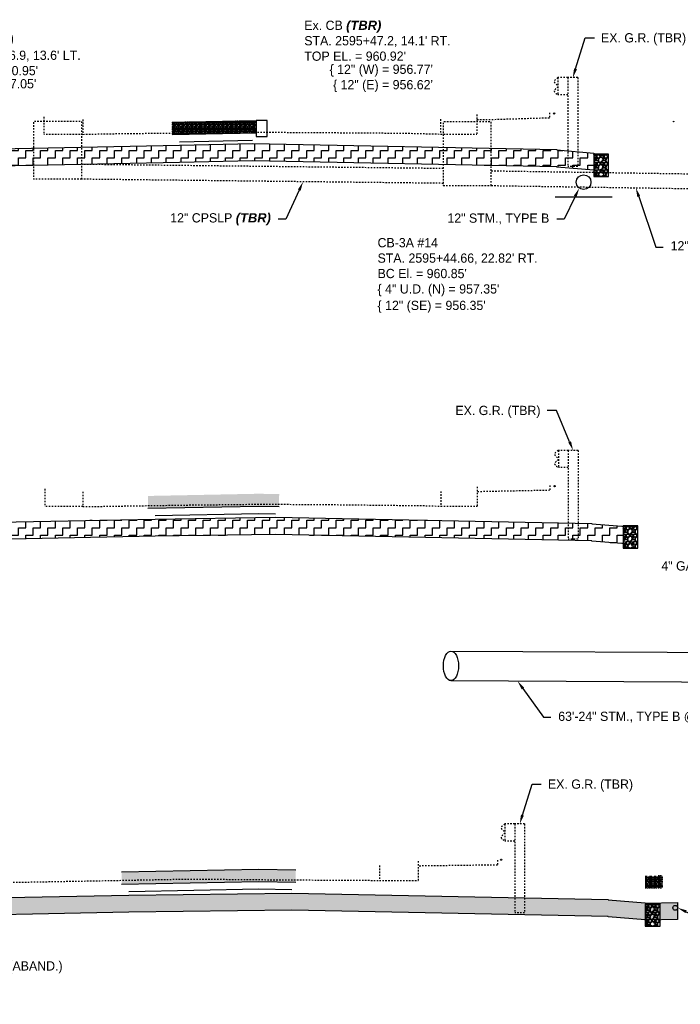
# Model space of a CAD drawing. Header units: feet. Extents: x 161250 to 169758, y 287353 to 289076.
# Tile 34 of 36: x 168932 to 168976, y 288267 to 288334. Entities that reach past the tile are written whole.
import ezdxf
from ezdxf import colors
from ezdxf.entities.mleader import LeaderData, LeaderLine
from ezdxf.lldxf.tags import DXFTag
from ezdxf.math import Vec2, Vec3

# ---------------------------------------------------------------- set-up
doc = ezdxf.new("R2010")
doc.units = ezdxf.units.FT
doc.header["$MEASUREMENT"] = 0
doc.linetypes.add('OhDOT_USTN2', pattern=[0.10999999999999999, 0.069, -0.04099999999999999])
doc.linetypes.add('OhDOT_USTN5', pattern=[0.11, 0.055, -0.055])
doc.layers.add('DR_P_Storm_Sewer', color=1, linetype='Continuous', true_color=0xff0000)
for name, color, linetype in [('DR_P_Text', 1, 'Continuous'), ('DR_X_Storm_Sewer', 200, 'OhDOT_USTN5'), ('DR_X_Text', 210, 'Continuous'), ('PV_P_Curb', 6, 'Continuous'), ('RD_P_GR_Rt', 1, 'grrtpr'), ('RD_P_Text', 1, 'Continuous'), ('RD_X_GR_Rt', 133, 'grrtex'), ('RD_X_Text', 9, 'Continuous'), ('SC_Shading1', 247, 'Continuous'), ('UT_X_Gas', 52, 'gasex'), ('UT_X_Gas_Text', 56, 'Continuous'), ('UT_X_Water_Text', 142, 'Continuous'), ('XS_P_Curb', 6, 'Continuous'), ('XS_X_Ground_Line', 180, 'OhDOT_USTN2')]:
    doc.layers.add(name, color=color, linetype=linetype)
doc.styles.add('Slanted-Normal', font='font31.shx', dxfattribs={"height": 0.1})
doc.styles.get("Standard").update_dxf_attribs({"font": 'font31.shx'})
doc.styles.add('Straight-Normal', font='font30.shx', dxfattribs={"height": 0.1})
doc.linetypes.add('gasex', pattern='A,0.15,-0.2,0.15,-0.2,0.15,-0.1,["G",Straight-Normal,S=1,R=0,X=0,Y=-0.06],-0.15,0.15,-0.2,0.15,-0.2', length=1.8)
doc.linetypes.add('grrtex', pattern='A,0,[1,GRREX,S=1,R=0,X=0,Y=0],-0.3125', length=0.3125)
tags = doc.linetypes.add('grrtpr', pattern='A,0.18,["●",Standard,S=0.134,R=0,X=0,Y=-0.0925],0.135', length=0.315).pattern_tags.tags
tags[4] = DXFTag(74, 10)
pattern_1 = [(90, (0, 0), (-0.3, 1.83697019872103e-17), []), (90, (0.075, 0), (-0.3, 1.83697019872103e-17), []), (0, (0, 0), (0, 0.3), [-0.075, 0.075]), (0, (0, 0.075), (0, 0.3), [-0.075, 0.075]), (0, (0, 0.15), (0, 0.3), [0.075, -0.075]), (0, (0, 0.225), (0, 0.3), [0.075, -0.075]), (90, (0.15, 0), (-0.3, 1.83697019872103e-17), [0.075, -0.075]), (90, (0.225, 0), (-0.3, 1.83697019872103e-17), [0.075, -0.075])]
pattern_2 = [(0, (0, 0), (0.5, 0.5), [0.5, -0.5]), (90, (0.5, 0), (-0.4999999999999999, 0.5), [0.5, -0.5])]

# ---------------------------------------------------------------- blocks, each defined once
blk = doc.blocks.new('*U1478')
at = {"layer": 'DR_X_Text', "color": 210, "linetype": 'Continuous', "lineweight": -3, "char_height": 0.625, "style": 'Slanted-Normal'}
for s, insert, attachment_point in [("Ex. CB {\\fArial|b1|i1|c0|p34;\\C1;(TBR)}\\PSTA. 2595+46.9, 13.6' {\\FFONT31.SHX|C0;\\C5;LT}.\\PTOP EL. = 960.95'", (168925.9578027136, 288331.4305200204, 960.9459999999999), 4), ('{\\C256;\\{ 12" (E) = 957.05\'}', (168925.9578027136, 288329.8210242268, 960.9459999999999), 1)]:
    blk.add_mtext(s, dxfattribs=dict(at, insert=insert, attachment_point=attachment_point))
blk = doc.blocks.new('*U1479')
at = {"layer": 'DR_X_Text', "color": 210, "linetype": 'Continuous', "lineweight": -3, "char_height": 0.625, "style": 'Slanted-Normal'}
for s, insert, attachment_point in [("Ex. CB {\\fArial|b1|i1|c0|p34;\\C1;(TBR)}\\PSTA. 2595+47.2, 14.1' {\\FFONT31.SHX|C0;\\C5;RT}.\\PTOP EL. = 960.92'", (168950.8355681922, 288332.411309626, 960.9239999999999), 4), ('{\\C256;\\{ 12" (W) = 956.77\'}\\P{\\C256;\\{ 12" (E) = 956.62\'}', (168959.5310047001, 288330.8018138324, 960.9239999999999), 3)]:
    blk.add_mtext(s, dxfattribs=dict(at, insert=insert, attachment_point=attachment_point))

msp = doc.modelspace()

# ---------------------------------------------------------------- hatches: boundary and pattern name
at = {"layer": 'SC_Shading1', "true_color": 0x7ac1d6}
h = msp.add_hatch(dxfattribs=at)
h.set_pattern_fill('BOX', color=133, scale=0.3)
h.set_pattern_definition(pattern_1)
h.paths.add_polyline_path([(168941.8906245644, 288326.0754022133), (168947.5735155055, 288326.1963863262), (168947.5735155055, 288327.0297163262), (168941.8899984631, 288326.9087394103)])
at = {"layer": 'SC_Shading1'}
h = msp.add_hatch(dxfattribs=at)
h.set_pattern_fill('ZIGZAG', color=256, scale=4)
h.set_pattern_definition(pattern_2)
h.paths.add_polyline_path([(168970.4123972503, 288323.6666861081), (168967.9123972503, 288323.8749361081), (168967.9123972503, 288323.8949361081), (168947.3234016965, 288324.3067160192), (168942.390075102, 288324.1907394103), (168926.8111539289, 288323.8791609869), (168926.8111539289, 288323.8591609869), (168924.3111539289, 288323.6509109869), (168924.3111539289, 288324.8109109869), (168926.8111539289, 288325.0191609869), (168926.8111539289, 288325.0391609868), (168942.390075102, 288325.3507394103), (168947.3234016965, 288325.4667160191), (168967.9123972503, 288325.0549361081), (168967.9123972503, 288325.034936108), (168970.4123972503, 288324.8266861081)])
h = msp.add_hatch(dxfattribs=at)
h.set_pattern_fill('GRAVEL', color=256, scale=0.5)
h.set_pattern_definition([(228.012787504, (1399.095286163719, 104.6005612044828), (-4.000000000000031, -4.500000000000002), [0.067268, -6.659544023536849]), (184.969740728, (1399.050286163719, 104.5505612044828), (5.999999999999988, 0.5000000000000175), [0.115434, -11.427962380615]), (132.510447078, (1398.935286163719, 104.5405612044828), (5.000000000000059, -5.499999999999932), [0.08139400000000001, -8.05801629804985]), (267.273689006, (1398.740286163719, 104.4155612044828), (0.5000000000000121, 10.00000000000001), [0.1051189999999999, -10.40677902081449]), (292.833654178, (1398.735286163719, 104.3105612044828), (-2.499999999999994, 6.000000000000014), [0.1030774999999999, -10.20468656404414]), (357.273689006, (1398.775286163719, 104.2155612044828), (-10.00000000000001, 0.5000000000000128), [0.1051189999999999, -10.40677902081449]), (37.6942404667, (1398.880286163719, 104.2105612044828), (-6.499999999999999, -4.999999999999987), [0.1390145, -13.762424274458]), (72.2553283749, (1398.990286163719, 104.2955612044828), (3.500000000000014, 11), [0.1312439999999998, -12.99316074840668]), (121.429565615, (1399.030286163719, 104.4205612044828), (-4.00000000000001, 6.499999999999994), [0.105475, -10.4420365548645]), (175.236358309, (1398.975286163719, 104.5105612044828), (5.499999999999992, -0.500000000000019), [0.120416, -5.90038128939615]), (222.397437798, (1398.855286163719, 104.5205612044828), (-5.999999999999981, -5.499999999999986), [0.155724, -15.41668750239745]), (138.814074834, (1399.235286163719, 104.4105612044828), (-3.500000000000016, 3), [0.05315049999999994, -5.261922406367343]), (171.46923439, (1399.195286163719, 104.4455612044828), (6.499999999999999, -0.9999999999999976), [0.1011185, -10.0107557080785]), (225, (1399.095286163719, 104.4605612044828), (-5.551115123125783e-17, -0.4999999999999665), [0.0707105, -0.63639628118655]), (203.198590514, (1399.060286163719, 104.5205612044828), (2.499999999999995, 0.9999999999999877), [0.038079, -3.76980755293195]), (291.801409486, (1399.025286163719, 104.5055612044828), (-0.499999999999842, 1.500000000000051), [0.0538515, -2.63873090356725]), (30.96375653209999, (1399.045286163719, 104.4555612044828), (1.500000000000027, 0.9999999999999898), [0.0874645, -2.82801144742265]), (161.565051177, (1399.120286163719, 104.5005612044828), (1.000000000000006, -0.4999999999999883), [0.0632454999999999, -1.517893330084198]), (16.389540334, (1398.735286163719, 104.5055612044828), (4.999999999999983, 1.500000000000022), [0.0886, -8.7714225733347]), (70.3461759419, (1398.820286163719, 104.5305612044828), (-2.00000000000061, -5.500000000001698), [0.0743305, -7.3587038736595]), (293.198590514, (1399.120286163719, 104.6005612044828), (-0.9999999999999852, 2.499999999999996), [0.0761575, -3.73172905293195]), (343.610459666, (1399.150286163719, 104.5305612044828), (-4.999999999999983, 1.500000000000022), [0.08859999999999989, -8.771422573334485]), (339.44395478, (1398.735286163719, 104.1955612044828), (-2.500000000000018, 1.000000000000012), [0.08543999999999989, -4.186561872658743]), (294.775140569, (1398.815286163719, 104.1655612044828), (-2.500000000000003, 5.500000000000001), [0.071589, -7.087321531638]), (66.8014094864, (1399.125286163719, 104.1005612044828), (0.9999999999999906, 2.499999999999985), [0.0761575, -3.73172905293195]), (17.3540246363, (1399.155286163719, 104.1705612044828), (-6.499999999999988, -1.999999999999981), [0.0838155, -8.29771180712]), (69.44395478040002, (1398.880286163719, 104.1005612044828), (-1.000000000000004, -2.499999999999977), [0.04271999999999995, -4.229281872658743]), (101.309932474, (1399.095286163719, 104.1005612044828), (-0.4999999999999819, 2.000000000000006), [0.025495, -2.5240147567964]), (165.963756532, (1399.090286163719, 104.1255612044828), (1.499999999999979, -0.5000000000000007), [0.1030775, -1.95847531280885]), (186.009005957, (1398.990286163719, 104.1505612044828), (5.000000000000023, 0.4999999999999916), [0.095525, -9.456961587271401]), (303.690067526, (1399.045286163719, 104.4105612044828), (-0.4999999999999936, 0.9999999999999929), [0.07211099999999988, -1.730664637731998]), (353.157226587, (1399.085286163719, 104.3505612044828), (8.500000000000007, -1.000000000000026), [0.125897, -12.46378131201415]), (60.9453959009, (1399.210286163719, 104.3355612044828), (-1.999999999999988, -3.499999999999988), [0.051478, -5.0963370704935]), (90, (1399.235286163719, 104.3805612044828), (-0.4999999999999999, 0.5), [0.03, -0.47]), (120.256437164, (1398.980286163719, 104.1655612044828), (2.000000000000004, -3.500000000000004), [0.069462, -6.876759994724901]), (48.01278750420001, (1398.945286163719, 104.2255612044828), (4, 4.499999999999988), [0.134536, -6.592276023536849]), (0, (1399.035286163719, 104.3255612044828), (0.5, 0.5), [0.13, -0.37]), (325.3048464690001, (1399.165286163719, 104.3255612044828), (5.000000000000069, -3.499999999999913), [0.07905699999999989, -7.826637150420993]), (254.054604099, (1399.230286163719, 104.2805612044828), (-0.5000000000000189, -2.000000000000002), [0.072801, -3.56725394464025]), (207.645975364, (1399.210286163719, 104.2105612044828), (-9.499999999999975, -5.000000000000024), [0.1185325, -11.7347370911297]), (175.42607874, (1399.105286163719, 104.1555612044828), (-6.499999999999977, 0.5000000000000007), [0.1253995, -12.41453670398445])])
edge = h.paths.add_edge_path()
edge.add_arc((168970.9123972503, 288323.409386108), 0.1659999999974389, 0, 360)
h.paths.add_polyline_path([(168970.4123972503, 288323.2433861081), (168970.9123972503, 288323.2433861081), (168971.4123972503, 288323.2433861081), (168971.4123972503, 288324.7433861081), (168970.4123972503, 288324.7433861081)])
at = {"layer": 'SC_Shading1', "true_color": 0x7ac1d6}
h = msp.add_hatch(dxfattribs=at)
h.set_pattern_fill('BOX', color=133, scale=0.3)
h.set_pattern_definition(pattern_1)
h.paths.add_polyline_path([(168940.2561153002, 288300.8134924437), (168947.7618845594, 288300.9636169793), (168949.1359935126, 288300.9361337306), (168949.1367628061, 288301.7693200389), (168947.7618845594, 288301.7969469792), (168940.2554891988, 288301.6468296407)])
at = {"layer": 'SC_Shading1'}
h = msp.add_hatch(dxfattribs=at)
h.set_pattern_fill('ZIGZAG', color=256, scale=4)
h.set_pattern_definition(pattern_2)
h.paths.add_polyline_path([(168922.9508274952, 288298.3944546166), (168922.9508274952, 288299.5544546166), (168925.4505206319, 288299.7626978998), (168925.4505206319, 288299.7826978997), (168940.7555223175, 288300.0888298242), (168948.8866985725, 288300.2063201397), (168970.2914862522, 288299.7781930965), (168970.2914862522, 288299.7581930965), (168972.3195355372, 288299.5959420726), (168972.3915125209, 288299.5973809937), (168972.3915125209, 288298.4373809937), (168972.3195355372, 288298.4359420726), (168970.2914862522, 288298.5981930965), (168970.2914862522, 288298.6181930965), (168948.8866985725, 288299.0463201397), (168940.7555223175, 288298.9288298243), (168925.4505206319, 288298.6226978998), (168925.4505206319, 288298.6026978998)])
h = msp.add_hatch(dxfattribs=at)
h.set_pattern_fill('GRAVEL', color=256, scale=0.5)
h.set_pattern_definition([(228.012787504, (1401.074401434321, 79.47454749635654), (-4.000000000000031, -4.500000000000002), [0.067268, -6.659544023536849]), (184.969740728, (1401.029401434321, 79.42454749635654), (5.999999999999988, 0.5000000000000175), [0.115434, -11.427962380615]), (132.510447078, (1400.914401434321, 79.41454749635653), (5.000000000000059, -5.499999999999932), [0.08139400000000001, -8.05801629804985]), (267.273689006, (1400.719401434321, 79.28954749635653), (0.5000000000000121, 10.00000000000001), [0.1051189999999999, -10.40677902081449]), (292.833654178, (1400.714401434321, 79.18454749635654), (-2.499999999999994, 6.000000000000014), [0.1030774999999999, -10.20468656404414]), (357.273689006, (1400.754401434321, 79.08954749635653), (-10.00000000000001, 0.5000000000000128), [0.1051189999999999, -10.40677902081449]), (37.6942404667, (1400.859401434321, 79.08454749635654), (-6.499999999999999, -4.999999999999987), [0.1390145, -13.762424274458]), (72.2553283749, (1400.969401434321, 79.16954749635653), (3.500000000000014, 11), [0.1312439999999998, -12.99316074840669]), (121.429565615, (1401.009401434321, 79.29454749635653), (-4.00000000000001, 6.499999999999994), [0.105475, -10.4420365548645]), (175.236358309, (1400.954401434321, 79.38454749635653), (5.499999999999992, -0.500000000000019), [0.120416, -5.90038128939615]), (222.397437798, (1400.834401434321, 79.39454749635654), (-5.999999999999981, -5.499999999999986), [0.155724, -15.41668750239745]), (138.814074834, (1401.214401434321, 79.28454749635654), (-3.500000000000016, 3), [0.05315049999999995, -5.261922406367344]), (171.46923439, (1401.174401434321, 79.31954749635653), (6.499999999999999, -0.9999999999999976), [0.1011185, -10.0107557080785]), (225, (1401.074401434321, 79.33454749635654), (-5.551115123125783e-17, -0.4999999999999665), [0.0707105, -0.63639628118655]), (203.198590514, (1401.039401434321, 79.39454749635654), (2.499999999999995, 0.9999999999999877), [0.038079, -3.76980755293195]), (291.801409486, (1401.004401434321, 79.37954749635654), (-0.499999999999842, 1.500000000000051), [0.0538515, -2.63873090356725]), (30.96375653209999, (1401.024401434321, 79.32954749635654), (1.500000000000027, 0.9999999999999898), [0.0874645, -2.82801144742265]), (161.565051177, (1401.099401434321, 79.37454749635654), (1.000000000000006, -0.4999999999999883), [0.06324549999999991, -1.517893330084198]), (16.389540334, (1400.714401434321, 79.37954749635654), (4.999999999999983, 1.500000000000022), [0.0886, -8.7714225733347]), (70.3461759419, (1400.799401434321, 79.40454749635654), (-2.00000000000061, -5.500000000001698), [0.0743305, -7.3587038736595]), (293.198590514, (1401.099401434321, 79.47454749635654), (-0.9999999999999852, 2.499999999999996), [0.0761575, -3.73172905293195]), (343.610459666, (1401.129401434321, 79.40454749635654), (-4.999999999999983, 1.500000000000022), [0.0885999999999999, -8.771422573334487]), (339.44395478, (1400.714401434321, 79.06954749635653), (-2.500000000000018, 1.000000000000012), [0.0854399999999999, -4.186561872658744]), (294.775140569, (1400.794401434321, 79.03954749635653), (-2.500000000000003, 5.500000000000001), [0.071589, -7.087321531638]), (66.8014094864, (1401.104401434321, 78.97454749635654), (0.9999999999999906, 2.499999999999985), [0.0761575, -3.73172905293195]), (17.3540246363, (1401.134401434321, 79.04454749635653), (-6.499999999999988, -1.999999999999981), [0.0838155, -8.29771180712]), (69.44395478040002, (1400.859401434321, 78.97454749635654), (-1.000000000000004, -2.499999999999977), [0.04271999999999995, -4.229281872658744]), (101.309932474, (1401.074401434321, 78.97454749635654), (-0.4999999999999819, 2.000000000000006), [0.025495, -2.5240147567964]), (165.963756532, (1401.069401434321, 78.99954749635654), (1.499999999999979, -0.5000000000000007), [0.1030775, -1.95847531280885]), (186.009005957, (1400.969401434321, 79.02454749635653), (5.000000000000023, 0.4999999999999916), [0.095525, -9.456961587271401]), (303.690067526, (1401.024401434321, 79.28454749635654), (-0.4999999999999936, 0.9999999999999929), [0.0721109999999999, -1.730664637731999]), (353.157226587, (1401.064401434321, 79.22454749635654), (8.500000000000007, -1.000000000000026), [0.125897, -12.46378131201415]), (60.9453959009, (1401.189401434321, 79.20954749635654), (-1.999999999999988, -3.499999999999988), [0.051478, -5.0963370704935]), (90, (1401.214401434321, 79.25454749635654), (-0.4999999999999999, 0.5), [0.03, -0.47]), (120.256437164, (1400.959401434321, 79.03954749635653), (2.000000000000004, -3.500000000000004), [0.069462, -6.876759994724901]), (48.01278750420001, (1400.924401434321, 79.09954749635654), (4, 4.499999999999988), [0.134536, -6.592276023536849]), (0, (1401.014401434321, 79.19954749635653), (0.5, 0.5), [0.13, -0.37]), (325.3048464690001, (1401.144401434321, 79.19954749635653), (5.000000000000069, -3.499999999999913), [0.0790569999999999, -7.826637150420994]), (254.054604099, (1401.209401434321, 79.15454749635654), (-0.5000000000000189, -2.000000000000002), [0.072801, -3.56725394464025]), (207.645975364, (1401.189401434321, 79.08454749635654), (-9.499999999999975, -5.000000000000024), [0.1185325, -11.7347370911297]), (175.42607874, (1401.084401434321, 79.02954749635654), (-6.499999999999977, 0.5000000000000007), [0.1253995, -12.41453670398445])])
edge = h.paths.add_edge_path()
edge.add_arc((168972.8915125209, 288298.2833723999), 0.1659999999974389, 0, 360)
h.paths.add_polyline_path([(168972.3915125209, 288298.1173724), (168972.8915125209, 288298.1173724), (168973.3915125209, 288298.1173724), (168973.3915125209, 288299.6173724), (168972.3915125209, 288299.6173724)])
at = {"layer": 'SC_Shading1', "true_color": 0x7ac1d6}
h = msp.add_hatch(dxfattribs=at)
h.set_pattern_fill('BOX', color=133, scale=0.3)
h.set_pattern_definition(pattern_1)
h.paths.add_polyline_path([(168938.4786142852, 288275.3969366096), (168947.7561153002, 288275.5824979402), (168950.2533748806, 288275.5327815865), (168950.2533748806, 288276.3661115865), (168947.7618845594, 288276.4159433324), (168938.4786142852, 288276.2302666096)])
h = msp.add_hatch(dxfattribs=at)
h.set_pattern_fill('BOX', color=133, scale=0.3)
h.set_pattern_definition([(90, (-0.4658461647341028, 25.18246893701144), (-0.3, 1.83697019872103e-17), []), (90, (-0.3908461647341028, 25.18246893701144), (-0.3, 1.83697019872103e-17), []), (0, (-0.4658461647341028, 25.18246893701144), (0, 0.3), [-0.075, 0.075]), (0, (-0.4658461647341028, 25.25746893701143), (0, 0.3), [-0.075, 0.075]), (0, (-0.4658461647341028, 25.33246893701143), (0, 0.3), [0.075, -0.075]), (0, (-0.4658461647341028, 25.40746893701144), (0, 0.3), [0.075, -0.075]), (90, (-0.3158461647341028, 25.18246893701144), (-0.3, 1.83697019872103e-17), [0.075, -0.075]), (90, (-0.2408461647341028, 25.18246893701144), (-0.3, 1.83697019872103e-17), [0.075, -0.075])])
h.paths.add_polyline_path([(168973.8948440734, 288275.1319344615), (168975.0661761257, 288275.1553468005), (168975.0661761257, 288275.9886468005), (168973.8948440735, 288275.9652344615)])
at = {"layer": 'SC_Shading1'}
h = msp.add_hatch(dxfattribs=at)
h.set_pattern_fill('ZIGZAG', color=256, scale=4)
h.set_pattern_definition(pattern_2)
h.paths.add_polyline_path([(168921.221390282, 288272.9788444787), (168921.221390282, 288274.1388444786), (168923.7210801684, 288274.347087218), (168923.7210801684, 288274.367087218), (168938.9786466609, 288274.672266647), (168950.0033204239, 288274.8031115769), (168971.3950659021, 288274.3752345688), (168971.3950659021, 288274.3552345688), (168973.8939691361, 288274.1553044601), (168973.8948440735, 288274.1538445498), (168973.8948440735, 288274.1319344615), (168976.066090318, 288274.1753463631), (168976.066090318, 288273.0153463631), (168973.8948440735, 288272.9719344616), (168973.8948440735, 288272.9938445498), (168973.8939691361, 288272.9953044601), (168971.3950659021, 288273.1952345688), (168971.3950659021, 288273.2152345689), (168950.0033204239, 288273.6431115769), (168938.9786466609, 288273.512266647), (168923.7210801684, 288273.207087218), (168923.7210801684, 288273.187087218)])
h = msp.add_hatch(dxfattribs=at)
h.set_pattern_fill('GRAVEL', color=256, scale=0.5)
h.set_pattern_definition([(228.012787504, (1402.577644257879, 53.93240951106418), (-4.000000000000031, -4.500000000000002), [0.067268, -6.659544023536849]), (184.969740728, (1402.532644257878, 53.88240951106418), (5.999999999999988, 0.5000000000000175), [0.115434, -11.427962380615]), (132.510447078, (1402.417644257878, 53.87240951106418), (5.000000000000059, -5.499999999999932), [0.08139400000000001, -8.05801629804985]), (267.273689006, (1402.222644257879, 53.74740951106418), (0.5000000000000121, 10.00000000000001), [0.1051189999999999, -10.40677902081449]), (292.833654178, (1402.217644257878, 53.64240951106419), (-2.499999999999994, 6.000000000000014), [0.1030774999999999, -10.20468656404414]), (357.273689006, (1402.257644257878, 53.54740951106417), (-10.00000000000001, 0.5000000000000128), [0.1051189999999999, -10.40677902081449]), (37.6942404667, (1402.362644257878, 53.54240951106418), (-6.499999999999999, -4.999999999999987), [0.1390145, -13.762424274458]), (72.2553283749, (1402.472644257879, 53.62740951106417), (3.500000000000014, 11), [0.1312439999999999, -12.99316074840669]), (121.429565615, (1402.512644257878, 53.75240951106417), (-4.00000000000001, 6.499999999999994), [0.105475, -10.4420365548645]), (175.236358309, (1402.457644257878, 53.84240951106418), (5.499999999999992, -0.500000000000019), [0.120416, -5.90038128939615]), (222.397437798, (1402.337644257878, 53.85240951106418), (-5.999999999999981, -5.499999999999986), [0.155724, -15.41668750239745]), (138.814074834, (1402.717644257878, 53.74240951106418), (-3.500000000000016, 3), [0.05315049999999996, -5.261922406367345]), (171.46923439, (1402.677644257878, 53.77740951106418), (6.499999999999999, -0.9999999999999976), [0.1011185, -10.0107557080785]), (225, (1402.577644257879, 53.79240951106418), (-5.551115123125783e-17, -0.4999999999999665), [0.0707105, -0.63639628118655]), (203.198590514, (1402.542644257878, 53.85240951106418), (2.499999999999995, 0.9999999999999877), [0.038079, -3.76980755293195]), (291.801409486, (1402.507644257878, 53.83740951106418), (-0.499999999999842, 1.500000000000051), [0.0538515, -2.63873090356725]), (30.96375653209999, (1402.527644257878, 53.78740951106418), (1.500000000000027, 0.9999999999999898), [0.0874645, -2.82801144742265]), (161.565051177, (1402.602644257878, 53.83240951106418), (1.000000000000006, -0.4999999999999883), [0.06324549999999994, -1.517893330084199]), (16.389540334, (1402.217644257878, 53.83740951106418), (4.999999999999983, 1.500000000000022), [0.0886, -8.7714225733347]), (70.3461759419, (1402.302644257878, 53.86240951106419), (-2.00000000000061, -5.500000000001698), [0.0743305, -7.3587038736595]), (293.198590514, (1402.602644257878, 53.93240951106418), (-0.9999999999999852, 2.499999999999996), [0.0761575, -3.73172905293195]), (343.610459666, (1402.632644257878, 53.86240951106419), (-4.999999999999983, 1.500000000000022), [0.08859999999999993, -8.77142257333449]), (339.44395478, (1402.217644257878, 53.52740951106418), (-2.500000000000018, 1.000000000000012), [0.08543999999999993, -4.186561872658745]), (294.775140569, (1402.297644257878, 53.49740951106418), (-2.500000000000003, 5.500000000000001), [0.071589, -7.087321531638]), (66.8014094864, (1402.607644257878, 53.43240951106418), (0.9999999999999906, 2.499999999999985), [0.0761575, -3.73172905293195]), (17.3540246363, (1402.637644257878, 53.50240951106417), (-6.499999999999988, -1.999999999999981), [0.0838155, -8.29771180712]), (69.44395478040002, (1402.362644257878, 53.43240951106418), (-1.000000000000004, -2.499999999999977), [0.04271999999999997, -4.229281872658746]), (101.309932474, (1402.577644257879, 53.43240951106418), (-0.4999999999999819, 2.000000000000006), [0.025495, -2.5240147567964]), (165.963756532, (1402.572644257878, 53.45740951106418), (1.499999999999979, -0.5000000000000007), [0.1030775, -1.95847531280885]), (186.009005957, (1402.472644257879, 53.48240951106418), (5.000000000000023, 0.4999999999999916), [0.095525, -9.456961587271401]), (303.690067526, (1402.527644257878, 53.74240951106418), (-0.4999999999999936, 0.9999999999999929), [0.07211099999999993, -1.730664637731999]), (353.157226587, (1402.567644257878, 53.68240951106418), (8.500000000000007, -1.000000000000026), [0.125897, -12.46378131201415]), (60.9453959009, (1402.692644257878, 53.66740951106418), (-1.999999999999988, -3.499999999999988), [0.051478, -5.0963370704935]), (90, (1402.717644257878, 53.71240951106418), (-0.4999999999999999, 0.5), [0.03, -0.47]), (120.256437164, (1402.462644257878, 53.49740951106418), (2.000000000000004, -3.500000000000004), [0.069462, -6.876759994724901]), (48.01278750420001, (1402.427644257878, 53.55740951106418), (4, 4.499999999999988), [0.134536, -6.592276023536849]), (0, (1402.517644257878, 53.65740951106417), (0.5, 0.5), [0.13, -0.37]), (325.3048464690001, (1402.647644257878, 53.65740951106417), (5.000000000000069, -3.499999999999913), [0.07905699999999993, -7.826637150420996]), (254.054604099, (1402.712644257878, 53.61240951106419), (-0.5000000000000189, -2.000000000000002), [0.072801, -3.56725394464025]), (207.645975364, (1402.692644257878, 53.54240951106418), (-9.499999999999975, -5.000000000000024), [0.1185325, -11.7347370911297]), (175.42607874, (1402.587644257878, 53.48740951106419), (-6.499999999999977, 0.5000000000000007), [0.1253995, -12.41453670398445])])
edge = h.paths.add_edge_path()
edge.add_arc((168974.3947553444, 288272.7412344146), 0.1659999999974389, 0, 360)
h.paths.add_polyline_path([(168973.8947553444, 288272.5752344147), (168974.3947553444, 288272.5752344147), (168974.8947553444, 288272.5752344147), (168974.8947553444, 288274.0752344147), (168973.8947553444, 288274.0752344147)])

# ---------------------------------------------------------------- linework, layer by layer
at = {"layer": 'DR_P_Storm_Sewer', "flags": 128}
for points in [[(168967.7954351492, 288321.855981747), (168971.6542876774, 288321.855981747)], [(168960.7561153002, 288291.163387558), (168980.2372774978, 288291.0659817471)], [(168960.7561153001, 288289.163387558), (168980.2372774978, 288289.0659817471)]]:
    msp.add_lwpolyline(points, dxfattribs=at)
at = {"layer": 'DR_P_Storm_Sewer'}
for centre, radius in [((168969.7248614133, 288322.855981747), 0.5), ((168970.9123972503, 288323.4093861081), 0.166), ((168972.8915125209, 288298.2833724), 0.166), ((168974.3947553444, 288272.7412344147), 0.166)]:
    msp.add_circle(centre, radius, dxfattribs=at)
msp.add_ellipse((168960.7561153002, 288290.163387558), major_axis=(-2.91038304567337e-11, -1), ratio=0.5146751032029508, dxfattribs=at)
at = {"layer": 'DR_X_Storm_Sewer', "flags": 128}
for points in [[(168935.7815994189, 288323.055981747), (168935.7815994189, 288326.9559817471), (168932.5306311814, 288326.9559817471), (168932.5306311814, 288323.055981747)], [(168963.4815994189, 288322.6259817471), (168963.4815994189, 288326.925981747), (168960.2306311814, 288326.925981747), (168960.2306311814, 288322.6259817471)], [(168960.2306311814, 288323.7759817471), (168935.7815994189, 288324.055981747)], [(168963.4815994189, 288323.6259817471), (168979.2561153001, 288323.3859817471)], [(168935.7815994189, 288323.055981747), (168932.5306311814, 288323.055981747)], [(168960.2306311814, 288322.7759817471), (168935.7815994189, 288323.055981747)], [(168960.2306311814, 288322.6259817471), (168963.4815994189, 288322.6259817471)], [(168963.4815994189, 288322.6259817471), (168979.2561153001, 288322.3859817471)]]:
    msp.add_lwpolyline(points, dxfattribs=at)
at = {"layer": 'PV_P_Curb', "flags": 128}
for points in [[(168970.4123972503, 288323.6666861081), (168967.9123972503, 288323.8749361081), (168967.9123972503, 288323.8949361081), (168947.3234016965, 288324.3067160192), (168942.390075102, 288324.1907394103), (168926.8111539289, 288323.8791609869), (168926.8111539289, 288323.8591609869), (168924.3111539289, 288323.6509109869), (168924.3111539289, 288324.8109109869), (168926.8111539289, 288325.0191609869), (168926.8111539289, 288325.0391609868), (168942.390075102, 288325.3507394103), (168947.3234016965, 288325.4667160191), (168967.9123972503, 288325.0549361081), (168967.9123972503, 288325.034936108), (168970.4123972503, 288324.8266861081)], [(168922.9508274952, 288298.3944546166), (168922.9508274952, 288299.5544546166), (168925.4505206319, 288299.7626978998), (168925.4505206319, 288299.7826978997), (168940.7555223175, 288300.0888298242), (168948.8866985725, 288300.2063201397), (168970.2914862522, 288299.7781930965), (168970.2914862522, 288299.7581930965), (168972.3195355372, 288299.5959420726), (168972.3915125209, 288299.5973809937), (168972.3915125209, 288298.4373809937), (168972.3195355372, 288298.4359420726), (168970.2914862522, 288298.5981930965), (168970.2914862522, 288298.6181930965), (168948.8866985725, 288299.0463201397), (168940.7555223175, 288298.9288298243), (168925.4505206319, 288298.6226978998), (168925.4505206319, 288298.6026978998)], [(168921.221390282, 288272.9788444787), (168921.221390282, 288274.1388444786), (168923.7210801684, 288274.347087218), (168923.7210801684, 288274.367087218), (168938.9786466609, 288274.672266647), (168950.0033204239, 288274.8031115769), (168971.3950659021, 288274.3752345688), (168971.3950659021, 288274.3552345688), (168973.8939691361, 288274.1553044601), (168973.8948440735, 288274.1538445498), (168973.8948440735, 288274.1319344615), (168976.066090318, 288274.1753463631), (168976.066090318, 288273.0153463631), (168973.8948440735, 288272.9719344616), (168973.8948440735, 288272.9938445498), (168973.8939691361, 288272.9953044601), (168971.3950659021, 288273.1952345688), (168971.3950659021, 288273.2152345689), (168950.0033204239, 288273.6431115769), (168938.9786466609, 288273.512266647), (168923.7210801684, 288273.207087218), (168923.7210801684, 288273.187087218)]]:
    msp.add_lwpolyline(points, close=True, dxfattribs=at)
at = {"layer": 'RD_P_GR_Rt'}
msp.add_circle((168975.813699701, 288326.9525964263), 0.02, dxfattribs=at)
at = {"layer": 'RD_X_GR_Rt', "linetype": 'OhDOT_USTN2', "flags": 128}
for points in [[(168967.9923328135, 288329.9203240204), (168967.9923328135, 288328.7537240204)], [(168968.6589328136, 288329.9203240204), (168967.9923328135, 288329.9203240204)], [(168969.3255928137, 288329.9203240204), (168968.6589328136, 288329.9203240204)], [(168968.6589328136, 288329.9203240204), (168968.6589328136, 288327.5036640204)], [(168969.3255928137, 288329.9203240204), (168969.3255928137, 288327.5036640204)], [(168968.6589328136, 288328.7537240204), (168967.9923328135, 288328.7537240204)], [(168968.6589328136, 288327.5036640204), (168968.6589328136, 288323.9203240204)], [(168969.3255928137, 288327.5036640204), (168969.3255928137, 288323.9203240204)], [(168969.3255928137, 288323.9203240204), (168968.6589328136, 288323.9203240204)], [(168968.0182666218, 288304.726832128), (168968.0182666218, 288303.560232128)], [(168968.6848666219, 288304.726832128), (168968.0182666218, 288304.726832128)], [(168969.351526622, 288304.726832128), (168968.6848666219, 288304.726832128)], [(168968.6848666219, 288304.726832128), (168968.6848666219, 288302.310172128)], [(168969.351526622, 288304.726832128), (168969.351526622, 288302.310172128)], [(168968.6848666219, 288303.560232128), (168968.0182666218, 288303.560232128)], [(168968.6848666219, 288302.310172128), (168968.6848666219, 288298.726832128)], [(168969.351526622, 288302.310172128), (168969.351526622, 288298.726832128)], [(168969.351526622, 288298.726832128), (168968.6848666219, 288298.726832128)], [(168964.4029093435, 288279.4773399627), (168964.4029093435, 288278.3107399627)], [(168965.0695093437, 288279.4773399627), (168964.4029093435, 288279.4773399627)], [(168965.7361693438, 288279.4773399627), (168965.0695093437, 288279.4773399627)], [(168965.0695093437, 288279.4773399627), (168965.0695093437, 288277.0606799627)], [(168965.7361693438, 288279.4773399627), (168965.7361693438, 288277.0606799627)], [(168965.0695093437, 288278.3107399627), (168964.4029093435, 288278.3107399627)], [(168965.0695093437, 288277.0606799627), (168965.0695093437, 288273.4773399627)], [(168965.7361693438, 288277.0606799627), (168965.7361693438, 288273.4773399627)], [(168965.7361693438, 288273.4773399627), (168965.0695093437, 288273.4773399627)]]:
    msp.add_lwpolyline(points, dxfattribs=at)
at = {"layer": 'RD_X_GR_Rt', "linetype": 'OhDOT_USTN2'}
for points in [[(168967.9923328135, 288329.9203240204), (168967.74456582, 288329.6289124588), (168967.9825596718, 288329.3347693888), (168967.74456582, 288329.0531429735), (168967.9923328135, 288328.7537240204)], [(168968.0182666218, 288304.726832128), (168967.7704996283, 288304.4354205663), (168968.0084934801, 288304.1412774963), (168967.7704996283, 288303.859651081), (168968.0182666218, 288303.560232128)], [(168964.4029093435, 288279.4773399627), (168964.1551423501, 288279.185928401), (168964.3931362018, 288278.891785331), (168964.1551423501, 288278.6101589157), (168964.4029093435, 288278.3107399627)]]:
    msp.add_spline(points, degree=3, dxfattribs=at)
at = {"layer": 'RD_X_Text'}
for centre in [(168967.7394376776, 288327.5036640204), (168967.7653714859, 288302.310172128), (168964.1500142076, 288277.0606799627)]:
    msp.add_circle(centre, 0.04, dxfattribs=at)
at = {"layer": 'UT_X_Gas'}
msp.add_circle((168975.9241298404, 288273.806014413), 0.166, dxfattribs=at)
at = {"layer": 'XS_P_Curb', "flags": 128}
for points in [[(168941.8899984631, 288326.9087394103), (168947.5735155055, 288327.0297163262)], [(168948.3234016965, 288325.9467160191), (168948.3234016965, 288326.9467160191), (168948.3234783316, 288327.029716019), (168947.5735155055, 288327.0297163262), (168947.5725155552, 288325.9467163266), (168948.3234016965, 288325.9467160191)], [(168941.8906245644, 288326.0754022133), (168947.5741416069, 288326.1963791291)], [(168942.390075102, 288325.5860333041), (168947.3234016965, 288325.6910419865)], [(168940.2561153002, 288300.8134924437), (168947.7618845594, 288300.9636169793), (168949.1359935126, 288300.9361337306)], [(168940.7555223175, 288300.3234811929), (168947.7618845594, 288300.4636169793), (168948.8866985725, 288300.4411198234)], [(168938.4786142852, 288276.2302666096), (168947.7618845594, 288276.4159433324), (168950.2533748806, 288276.3661115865)], [(168938.4786142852, 288275.3969366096), (168947.7618845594, 288275.5826133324), (168950.2533748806, 288275.5327815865)], [(168938.9786466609, 288274.9069378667), (168947.7618845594, 288275.0826133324), (168950.0033204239, 288275.0377828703)]]:
    msp.add_lwpolyline(points, dxfattribs=at)
for points in [[(168970.4123972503, 288323.2433861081), (168971.4123972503, 288323.2433861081), (168971.4123972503, 288324.7433861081), (168970.4123972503, 288324.7433861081)], [(168972.3915125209, 288298.1173724), (168973.3915125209, 288298.1173724), (168973.3915125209, 288299.6173724), (168972.3915125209, 288299.6173724)], [(168973.8947553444, 288272.5752344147), (168974.8947553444, 288272.5752344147), (168974.8947553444, 288274.0752344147), (168973.8947553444, 288274.0752344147)]]:
    msp.add_lwpolyline(points, close=True, dxfattribs=at)
at = {"layer": 'XS_X_Ground_Line', "flags": 128}
for points in [[(168933.2206380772, 288327.265138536), (168933.2206380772, 288326.0872478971)], [(168935.8682151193, 288327.0872478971), (168935.8682151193, 288326.0872478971)], [(168960.0532009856, 288327.1094161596), (168960.0532009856, 288326.1094161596)], [(168962.5131977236, 288327.420684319), (168962.5131977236, 288326.1094161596)], [(168962.5131977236, 288327.087684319), (168963.2682467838, 288327.0885112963), (168967.4142189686, 288327.2146719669)], [(168967.4142189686, 288327.5476719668), (168967.4142189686, 288327.2146719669)], [(168935.8682151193, 288326.0872478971), (168933.2206380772, 288326.0872478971)], [(168935.8682151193, 288326.0872478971), (168937.5343187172, 288326.1287852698), (168938.5842286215, 288326.1423236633), (168943.1701719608, 288326.1894051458), (168947.7561153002, 288326.2364866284), (168951.9861136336, 288326.2097656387), (168954.7439656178, 288326.190265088), (168957.5018176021, 288326.1707645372), (168960.0532009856, 288326.1094161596)], [(168960.0532009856, 288326.1094161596), (168962.5131977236, 288326.1094161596)], [(168967.4491143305, 288302.3600027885), (168967.4491143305, 288302.0270027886)], [(168933.2840213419, 288302.1255170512), (168933.2840213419, 288300.9251496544)], [(168935.8581678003, 288301.9251496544), (168935.8581678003, 288300.9251496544)], [(168960.068411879, 288301.9575309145), (168960.068411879, 288300.9575309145)], [(168962.5211710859, 288302.2630615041), (168962.5211710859, 288300.9575309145)], [(168967.4491143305, 288302.0270027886), (168962.5211710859, 288301.9300615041)], [(168935.8581678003, 288300.9251496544), (168942.9012895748, 288301.0340719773), (168948.0441106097, 288301.0937461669), (168953.3697993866, 288301.0565324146), (168956.5576571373, 288301.018820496), (168958.905179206, 288300.9933972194), (168960.068411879, 288300.9575309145)], [(168935.8581678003, 288300.9251496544), (168933.2840213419, 288300.9251496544)], [(168960.068411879, 288300.9575309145), (168962.5211710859, 288300.9575309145)], [(168963.9070222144, 288277.0345882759), (168963.9070222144, 288276.701588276)], [(168955.9145146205, 288276.659445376), (168955.9145146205, 288275.659445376)], [(168958.5433825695, 288276.9653043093), (168958.5433825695, 288275.659445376)], [(168963.9070222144, 288276.701588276), (168958.5433825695, 288276.6323043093)], [(168929.741147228, 288275.5067056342), (168936.92670216, 288275.6392991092), (168942.8259836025, 288275.7517779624), (168945.5910704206, 288275.7339423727), (168949.468808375, 288275.700993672), (168951.235901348, 288275.6898961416), (168955.0189218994, 288275.669241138), (168955.9145146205, 288275.659445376)], [(168955.9145146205, 288275.659445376), (168958.5433825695, 288275.659445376)]]:
    msp.add_lwpolyline(points, dxfattribs=at)

# ---------------------------------------------------------------- block references
at = {"layer": 'DR_X_Text', "color": 210, "linetype": 'Continuous', "lineweight": -3}
for name in ['*U1479', '*U1478']:
    msp.add_blockref(name, (0, 0), dxfattribs=at)

# ---------------------------------------------------------------- texts
at = {"layer": 'DR_P_Text', "color": 1, "linetype": 'Continuous', "lineweight": -3, "char_height": 0.625, "style": 'Slanted-Normal'}
for s, insert, attachment_point in [('CB-3A #14\\PSTA. 2595+44.66, 22.82\' {\\C5;RT}.\\PBC El. = 960.85\'\\P\\{ 4" U.D. (N) = 957.35\'', (168955.7903919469, 288315.1390747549, 960.85), 7), ('{\\C256;\\{ 12" (SE) = 956.35\'}', (168955.7903919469, 288314.8390747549, 960.85), 1)]:
    msp.add_mtext(s, dxfattribs=dict(at, insert=insert, attachment_point=attachment_point))

# ---------------------------------------------------------------- leaders
at = {"layer": 'DR_P_Text'}
ml = msp.add_multileader_mtext('Standard', dxfattribs=at)
ml.set_content('12" STM., TYPE B', color=256, style='Slanted-Normal')
ml.set_leader_properties()
ml.build(insert=Vec2(0, 0))
ml.multileader.update_dxf_attribs({"dogleg_length": 0.1, "arrow_head_size": 0.625, "scale": 5})
ctx = ml.context
ctx.base_point, ctx.scale, ctx.char_height, ctx.arrow_head_size, ctx.landing_gap_size, ctx.plane_origin = Vec3(168959.0680281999, 288320.3567713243), 5, 0.625, 0.625, 0.5, Vec3(168965.7751272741, 288321.345636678)
ctx.text_align_type = 2
notes = []
notes.append((ctx, [(1, (1, 1, 0), (168968.4053297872, 288320.3567713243), (-1, 0), 0.5, [(0, [(168969.429238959, 288322.4527357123)], 0, [])])]))
ctx.mtext.insert, ctx.mtext.alignment, ctx.mtext.flow_direction = Vec3(168967.4053297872, 288320.7387157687), 3, 5
ml = msp.add_multileader_mtext('Standard', dxfattribs=at)
ml.set_content('63\'-24" STM., TYPE B @ 0.50%', color=256, style='Slanted-Normal')
ml.set_leader_properties()
ml.build(insert=Vec2(0, 0))
ml.multileader.update_dxf_attribs({"dogleg_length": 0.1, "arrow_head_size": 0.625, "scale": 5})
ctx = ml.context
ctx.base_point, ctx.scale, ctx.char_height, ctx.arrow_head_size, ctx.landing_gap_size, ctx.plane_origin = Vec3(168967.5093051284, 288286.6842818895), 5, 0.625, 0.625, 0.5, Vec3(168976.1317616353, 288288.4389736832)
notes.append((ctx, [(0, (1, 1, 0), (168967.0093051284, 288286.6842818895), (1, 0), 0.5, [(0, [(168965.2561153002, 288289.140887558)], 0, [])])]))
ctx.mtext.insert, ctx.mtext.flow_direction = Vec3(168968.0093051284, 288287.066226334), 5
at = {"layer": 'DR_X_Text'}
ml = msp.add_multileader_mtext('Standard', dxfattribs=at)
ml.set_content('12" CPSLP {\\fArial|b1|i1|c0|p34;\\C1;(TBR)}', color=256, style='Slanted-Normal')
ml.set_leader_properties()
ml.build(insert=Vec2(0, 0))
ml.multileader.update_dxf_attribs({"dogleg_length": 0.1, "arrow_head_size": 0.625, "scale": 5})
ctx = ml.context
ctx.base_point, ctx.scale, ctx.char_height, ctx.arrow_head_size, ctx.landing_gap_size, ctx.plane_origin = Vec3(168940.8657365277, 288320.3530959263), 5, 0.625, 0.625, 0.5, Vec3(168950.7561153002, 288322.8844876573)
ctx.text_align_type = 2
notes.append((ctx, [(1, (1, 1, 0), (168949.5764681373, 288320.3530959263), (-1, 0), 0.5, [(0, [(168950.7561153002, 288322.8844876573)], 0, [])])]))
ctx.mtext.insert, ctx.mtext.alignment, ctx.mtext.flow_direction = Vec3(168948.5764681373, 288320.7574700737), 3, 5
ml = msp.add_multileader_mtext('Standard', dxfattribs=at)
ml.set_content('12" CPSLP {\\fArial|b1|i1|c0|p34;\\C1;(TBR)}', color=256, style='Slanted-Normal')
ml.set_leader_properties()
ml.build(insert=Vec2(0, 0))
ml.multileader.update_dxf_attribs({"dogleg_length": 0.1, "arrow_head_size": 0.625, "scale": 5})
ctx = ml.context
ctx.base_point, ctx.scale, ctx.char_height, ctx.arrow_head_size, ctx.landing_gap_size, ctx.plane_origin = Vec3(168975.1110229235, 288318.4604652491), 5, 0.625, 0.625, 0.5, Vec3(168973.2561153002, 288322.4772682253)
notes.append((ctx, [(0, (1, 1, 0), (168974.6110229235, 288318.4604652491), (1, 0), 0.5, [(0, [(168973.2561153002, 288322.4772682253)], 0, [])])]))
ctx.mtext.insert, ctx.mtext.flow_direction = Vec3(168975.6110229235, 288318.8648393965), 5
at = {"layer": 'RD_P_Text'}
ml = msp.add_multileader_mtext('Standard', dxfattribs=at)
ml.set_content('EX. G.R. (TBR)', color=256, style='Slanted-Normal')
ml.set_leader_properties(color=256, linetype='ByLayer', lineweight=-1)
ml.build(insert=Vec2(0, 0))
ml.multileader.update_dxf_attribs({"dogleg_length": 0.125, "arrow_head_size": 0.625, "scale": 5})
ctx = ml.context
ctx.base_point, ctx.scale, ctx.char_height, ctx.arrow_head_size, ctx.landing_gap_size, ctx.plane_origin = Vec3(168970.4508392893, 288332.6136608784), 5, 0.625, 0.625, 0.45, Vec3(168968.9922628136, 288329.9203240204)
notes.append((ctx, [(1, (1, 1, 0), (168969.8258392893, 288332.6136608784), (1, 0), 0.625, [(0, [(168968.9922628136, 288329.9203240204)], 0, [])])]))
ctx.mtext.insert, ctx.mtext.flow_direction = Vec3(168970.9008392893, 288332.9261608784), 5
ml = msp.add_multileader_mtext('Standard', dxfattribs=at)
ml.set_content('EX. G.R. (TBR)', color=256, style='Slanted-Normal')
ml.set_leader_properties(color=256, linetype='ByLayer', lineweight=-1)
ml.build(insert=Vec2(0, 0))
ml.multileader.update_dxf_attribs({"dogleg_length": 0.125, "arrow_head_size": 0.625, "scale": 5})
ctx = ml.context
ctx.base_point, ctx.scale, ctx.char_height, ctx.arrow_head_size, ctx.landing_gap_size, ctx.plane_origin = Vec3(168959.7787447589, 288307.4267425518), 5, 0.625, 0.625, 0.45, Vec3(168969.0181966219, 288304.726832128)
ctx.text_align_type = 2
notes.append((ctx, [(0, (1, 1, 0), (168967.8860860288, 288307.4267425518), (-1, 0), 0.625, [(0, [(168969.0181966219, 288304.726832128)], 0, [])])]))
ctx.mtext.insert, ctx.mtext.alignment, ctx.mtext.flow_direction = Vec3(168966.8110860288, 288307.7392425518), 3, 5
ml = msp.add_multileader_mtext('Standard', dxfattribs=at)
ml.set_content('EX. G.R. (TBR)', color=256, style='Slanted-Normal')
ml.set_leader_properties(color=256, linetype='ByLayer', lineweight=-1)
ml.build(insert=Vec2(0, 0))
ml.multileader.update_dxf_attribs({"dogleg_length": 0.125, "arrow_head_size": 0.625, "scale": 5})
ctx = ml.context
ctx.base_point, ctx.scale, ctx.char_height, ctx.arrow_head_size, ctx.landing_gap_size, ctx.plane_origin = Vec3(168966.8614158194, 288282.1706768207), 5, 0.625, 0.625, 0.45, Vec3(168965.4028393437, 288279.4773399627)
notes.append((ctx, [(1, (1, 1, 0), (168966.2364158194, 288282.1706768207), (1, 0), 0.625, [(0, [(168965.4028393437, 288279.4773399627)], 0, [])])]))
ctx.mtext.insert, ctx.mtext.flow_direction = Vec3(168967.3114158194, 288282.4831768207), 5
at = {"layer": 'UT_X_Gas_Text'}
ml = msp.add_multileader_mtext('Standard', dxfattribs=at)
ml.set_content('4" GAS', color=256, style='Slanted-Normal')
ml.set_leader_properties()
ml.build(insert=Vec2(0, 0))
ml.multileader.update_dxf_attribs({"dogleg_length": 0.1, "arrow_head_size": 0.625, "scale": 5})
ctx = ml.context
ctx.base_point, ctx.scale, ctx.char_height, ctx.arrow_head_size, ctx.landing_gap_size, ctx.plane_origin = Vec3(168974.2565428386, 288296.9199037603), 5, 0.625, 0.625, 0.5, Vec3(168961.0296853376, 288296.9571193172)
ctx.text_align_type = 2
notes.append((ctx, [(1, (1, 1, 0), (168978.7426539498, 288296.9199037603), (-1, 0), 0.5, [(0, [(168978.2979174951, 288298.6431164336)], 0, [])])]))
ctx.mtext.insert, ctx.mtext.alignment, ctx.mtext.flow_direction = Vec3(168977.7426539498, 288297.2324037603), 3, 5
ml = msp.add_multileader_mtext('Standard', dxfattribs=at)
ml.set_content('{\\fArial|b1|i1|c0|p34;\\C1;CAUTION:}\\P4" GAS', color=256, style='Slanted-Normal')
ml.set_leader_properties()
ml.build(insert=Vec2(0, 0))
ml.multileader.update_dxf_attribs({"dogleg_length": 0.1, "arrow_head_size": 0.625, "scale": 5})
ctx = ml.context
ctx.base_point, ctx.scale, ctx.char_height, ctx.arrow_head_size, ctx.landing_gap_size, ctx.plane_origin = Vec3(168978.4831198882, 288272.9246536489), 5, 0.625, 0.625, 0.5, Vec3(168958.6558976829, 288271.9540172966)
notes.append((ctx, [(0, (1, 1, 0), (168977.9831198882, 288272.9246536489), (1, 0), 0.5, [(0, [(168976.0901298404, 288273.806014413)], 0, [])])]))
ctx.mtext.insert, ctx.mtext.flow_direction = Vec3(168978.9831198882, 288273.2371536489), 5
at = {"layer": 'UT_X_Water_Text'}
ml = msp.add_multileader_mtext('Standard', dxfattribs=at)
ml.set_content('12" WTR. (ABAND.)', color=256, style='Slanted-Normal')
ml.set_leader_properties()
ml.build(insert=Vec2(0, 0))
ml.multileader.update_dxf_attribs({"dogleg_length": 0.1, "arrow_head_size": 0.625, "scale": 5})
ctx = ml.context
ctx.base_point, ctx.scale, ctx.char_height, ctx.arrow_head_size, ctx.landing_gap_size, ctx.plane_origin = Vec3(168926.4974071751, 288269.8821056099), 5, 0.625, 0.625, 0.5, Vec3(168935.5138485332, 288270.7236208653)
notes.append((ctx, [(0, (1, 1, 0), (168925.9974071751, 288269.8821056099), (1, 0), 0.5, [(0, [(168924.6382021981, 288271.4255347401)], 0, [])])]))
ctx.mtext.insert, ctx.mtext.flow_direction = Vec3(168926.9974071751, 288270.1946056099), 5
for ctx, leaders in notes:
    for number, flags, end, landing, length, lines in leaders:
        leader = LeaderData()
        leader.index, (leader.has_last_leader_line, leader.has_dogleg_vector, leader.attachment_direction) = number, flags
        leader.last_leader_point, leader.dogleg_vector, leader.dogleg_length = Vec3(end), Vec3(landing), length
        for number, points, colour, breaks in lines:
            line = LeaderLine()
            line.index, line.vertices, line.color, line.breaks = number, Vec3.list(points), colors.encode_raw_color(colour), breaks
            leader.lines.append(line)
        ctx.leaders.append(leader)

doc.saveas('drawing.dxf')
